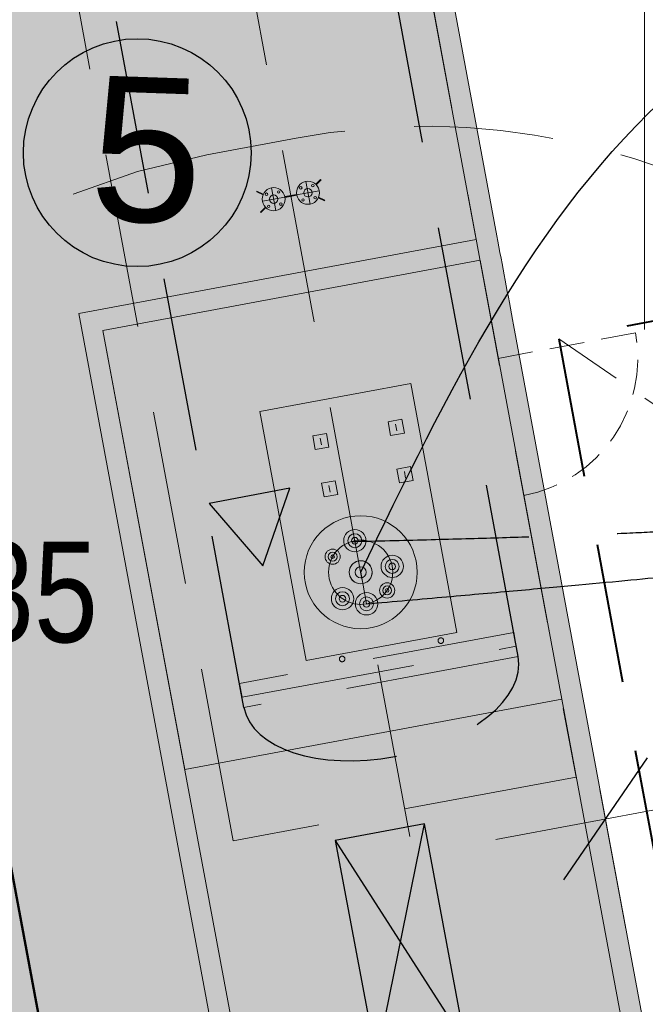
# Model space of a CAD drawing. Header units: metres. Extents: x 779 to 7046, y -512 to 9570.
# Tile 222 of 256: x 2187.61 to 2192.1, y 184.44 to 191.5. Entities that reach past the tile are written whole.
import ezdxf
from ezdxf import colors
from ezdxf.entities.mleader import LeaderData, LeaderLine
from ezdxf.math import Vec2, Vec3

# ---------------------------------------------------------------- set-up
doc = ezdxf.new("R2010")
doc.units = ezdxf.units.M
for name, pattern in [('0', [0]), ('A-1_05$0$DASHED', [19.049999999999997, 12.7, -6.349999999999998]), ('CIĄGłA', [0]), ('DASH', [0.75, 0.5, -0.25]), ('DASHED', [0.75, 0.5, -0.25]), ('DASHEDX2', [38.099999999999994, 25.4, -12.7]), ('DGN Style 4', [0.3202, 0.16, -0.08, 0.0002, -0.08]), ('HIDDEN', [0.375, 0.25, -0.125]), ('KRESKOWA', [0.75, 0.5, -0.25])]:
    doc.linetypes.add(name, pattern=pattern)
for name, color, linetype, lineweight in [('_a_obiekty', 250, 'Continuous', 30), ('A_AD_AXIS_1STRANK', 7, 'DGN Style 4', 0), ('A_XT_FURNITURE', 7, 'Continuous', 0), ('AGP1_BUDYNKI', 7, 'Continuous', 30), ('AGP1_HATCH', 7, 'Continuous', 5), ('AGP1_KRAWEZNIKI', 250, 'Continuous', 20), ('AGP1_KRAWEZNIKI GRUBOŚCI', 7, 'Continuous', 9), ('AGP1_OPISY', 7, 'Continuous', 13), ('AGP1_WYMIARY', 7, 'Continuous', 15), ('Instalacje elektryczne', 1, 'Continuous', 20), ('Sekcje', 7, 'Continuous', 0), ('ZNAKI DROGOWE', 250, 'Continuous', 15), ('zz-drogi', 7, 'Continuous', 40), ('zz-skarpy', 92, 'Continuous', 50)]:
    doc.layers.add(name, color=color, linetype=linetype, lineweight=lineweight)
for name, color, linetype in [('IE_kanalizacja iskrobezpieczne', 3, 'Continuous'), ('TECHNOLOGIA PALIW', 7, 'Continuous'), ('WYMIARY', 9, 'Continuous'), ('zz-odwodnienie', 5, 'Continuous')]:
    doc.layers.add(name, color=color, linetype=linetype)
doc.styles.add('ARIAL', font='arial.ttf')
doc.styles.get("Standard").update_dxf_attribs({"font": 'arial.ttf'})
doc.linetypes.add('OGRODZENIE1', pattern='A,6.35,-2.54,[133,ltypeshp.shx,S=2.54,R=0,X=-2.54,Y=0],-2.54,25.4', length=36.83)
doc.dimstyles.new('PZT M', dxfattribs={"dimtxt": 0.6, "dimasz": 0.75, "dimexe": 0.8, "dimexo": 0.1, "dimgap": 0.3, "dimtad": 1, "dimdsep": 46, "dimtxsty": 'ARIAL', "dimblk": 'OBLIQUE', "dimcen": 0.9, "dimdle": 0.8, "dimclrd": 7, "dimclre": 256, "dimclrt": 7, "dimadec": 0, "dimazin": 0, "dimtfac": 1, "dimtmove": 2, "dimatfit": 3, "dimldrblk": 'ARCHTICK', "dimfxl": 1, "dimfxlon": 1, "dimtolj": 1, "dimtzin": 0, "dimlwd": 20, "dimlwe": 20, "dimarcsym": 0})

# ---------------------------------------------------------------- blocks, each defined once
blk = doc.blocks.new('PZT MDCP podkład')
at = {"layer": 'Sekcje', "color": 252, "linetype": 'Continuous', "lineweight": 13, "true_color": 0x939598}
blk.add_line((2126.136406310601, 67.77646074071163), (2126.136406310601, 62.77646074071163), dxfattribs=at)
blk = doc.blocks.new('TP')
at = {"color": 2, "linetype": 'A-1_05$0$DASHED', "lineweight": 30, "ltscale": 0.1}
blk.add_open_spline([(1725.447143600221, 291.9266222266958), (1725.397438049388, 293.9727426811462), (1725.242814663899, 295.7184900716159), (1725.047394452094, 296.561153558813)], degree=2, knots=[0, 0, 0, 2.646366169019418, 6.639673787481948, 6.639673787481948, 6.639673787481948], dxfattribs=at)
at = {"color": 2, "lineweight": 30}
blk.add_open_spline([(1725.893641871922, 292.0346635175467), (1725.719073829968, 293.9954066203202), (1725.525402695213, 295.6531454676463), (1725.14783540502, 296.5729052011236)], degree=2, knots=[0, 0, 0, 2.400110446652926, 6.994891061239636, 6.994891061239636, 6.994891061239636], dxfattribs=at)
blk = doc.blocks.new('regał na butle z gazem')
at = {"layer": 'AGP1_BUDYNKI', "color": 251, "linetype": 'DASHED', "lineweight": 15, "ltscale": 2, "true_color": 0x636466}
for points in [[(-1.599999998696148, -8.650000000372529), (3.725290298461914e-09, -8.649999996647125, 0.4142135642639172), (8.000000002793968, -0.6499999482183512), (7.999999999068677, 5.029153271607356e-08, 0.4142135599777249), (1.396983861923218e-08, 8.000000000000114), (-1.59999998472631, 8.000000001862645, 0.4142135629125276), (-9.599999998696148, 3.725290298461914e-09), (-9.599999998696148, -0.6499999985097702, 0.4142135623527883)], [(-1.599999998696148, -5.649999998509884), (3.725290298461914e-09, -5.649999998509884, 0.4142135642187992), (5.000000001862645, -0.6499999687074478), (4.999999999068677, 3.539037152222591e-08, 0.4142135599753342), (8.381903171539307e-09, 5), (-1.599999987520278, 5.000000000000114, 0.4142135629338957), (-6.599999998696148, 1.862645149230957e-09), (-6.599999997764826, -0.6499999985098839, 0.4142135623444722)]]:
    blk.add_lwpolyline(points, format="xyb", close=True, dxfattribs=at)
at = {"layer": 'AGP1_BUDYNKI', "color": 251, "true_color": 0x636466}
blk.add_lwpolyline([(-1.599999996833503, -0.6499999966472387), (4.656612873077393e-09, -0.6499999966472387), (0, 0), (-1.599999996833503, 1.862758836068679e-09)], close=True, dxfattribs=at)
blk.add_lwpolyline([(-1.599999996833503, 1.862758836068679e-09), (4.656612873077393e-09, -0.6499999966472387), (0, 0), (-1.599999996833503, -0.6499999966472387)], dxfattribs=at)
blk = doc.blocks.new('ZMIANY STUDZIENKA ZLEWOWA - INSTALACJE ELEKTRYCZNE')
at = {"layer": 'IE_kanalizacja iskrobezpieczne', "color": 3}
blk.add_spline([(2823.649963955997, 187.2248570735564), (2825.898857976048, 190.6877052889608), (2840.873978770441, 196.872616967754), (2841.010162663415, 197.7655294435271)], degree=3, dxfattribs=at)
blk = doc.blocks.new('d_rzędna')
at = {"layer": 'zz-odwodnienie'}
blk.add_hatch(color=0, dxfattribs=at).paths.add_polyline_path([(0, 0), (0.3686594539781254, 0.6385369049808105), (-0.3686594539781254, 0.6385369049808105)])
at = {"layer": 'zz-odwodnienie', "color": 0}
for p, q in [((-0.3686594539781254, 0.6385369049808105), (0, 0)), ((0.3686594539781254, 0.6385369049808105), (-0.3686594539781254, 0.6385369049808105)), ((-0.3686594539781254, 0.6385369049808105), (0, 0)), ((0.3686594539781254, 0.6385369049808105), (-0.3686594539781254, 0.6385369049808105)), ((0, 0), (0.3686594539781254, 0.6385369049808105)), ((0, 0), (0.3686594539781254, 0.6385369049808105))]:
    blk.add_line(p, q, dxfattribs=at)
blk = doc.blocks.new('RZEDNE MODNLICA 20241108')
at = {"layer": 'zz-odwodnienie', "xscale": 0.7999999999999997, "yscale": 0.7999999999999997, "zscale": 0.7999999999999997, "rotation": 10.75255817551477}
blk.add_blockref('d_rzędna', (2189.357579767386, 187.585737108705), dxfattribs=at)
at = {"layer": 'zz-odwodnienie', "insert": (2185.654222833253, 187.7622077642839), "char_height": 0.7199999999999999, "width": 4.627268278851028, "attachment_point": 1, "rotation": 359.89007928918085}
blk.add_mtext('{\\fArial Narrow|b0|i0|c238|p34;305,35}', dxfattribs=at)
blk = doc.blocks.new('lpg dystrybutor')
at = {"color": 2, "linetype": 'DASHED', "lineweight": 5, "ltscale": 3, "true_color": 0xf1eb1f}
for points in [[(1884.637835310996, 1542.59038778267), (1885.509884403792, 1542.171792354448, 0.4142135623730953), (1925.537663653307, 1556.235109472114), (1925.797308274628, 1556.77602043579, 0.414213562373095), (1911.733991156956, 1596.803799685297), (1910.86194206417, 1597.22239511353, 0.4142135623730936), (1870.834162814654, 1583.159077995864), (1870.574518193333, 1582.618167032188, 0.4142135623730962)], [(1894.158138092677, 1562.423789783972), (1895.030187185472, 1562.005194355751, 0.4142135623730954), (1905.704261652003, 1565.755412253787), (1905.963906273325, 1566.296323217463, 0.4142135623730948), (1902.213688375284, 1576.970397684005), (1901.341639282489, 1577.388993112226, 0.4142135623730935), (1890.66756481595, 1573.638775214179), (1890.407920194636, 1573.097864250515, 0.4142135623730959)]]:
    blk.add_lwpolyline(points, format="xyb", close=True, dxfattribs=at)
blk = doc.blocks.new('WIATA LPG DWA STANOWISKA')
at = {"layer": 'AGP1_BUDYNKI', "linetype": 'DASH', "lineweight": 40, "ltscale": 2}
blk.add_lwpolyline([(2083.736923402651, 98.6164988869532), (2089.632519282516, 99.71466017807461), (2088.534357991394, 105.6102560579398), (2082.63876211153, 104.5120947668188), (2083.736923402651, 98.6164988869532)], dxfattribs=at)
at = {"layer": 'AGP1_BUDYNKI', "linetype": 'DASH', "lineweight": 13}
blk.add_lwpolyline([(2082.63876211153, 104.5120947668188), (2089.632519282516, 99.71466017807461)], dxfattribs=at)
at = {"layer": 'AGP1_KRAWEZNIKI', "xscale": -0.9999999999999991, "rotation": 254.8767121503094}
blk.add_blockref('lpg dystrybutor', (75.32422596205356, -1319.473761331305), dxfattribs=at)
blk = doc.blocks.new('*U43')
at = {"layer": 'A_XT_FURNITURE'}
for p, q in [((-0.07396671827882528, 0.2350140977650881), (-0.07806247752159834, 0.2321462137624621)), ((-0.04938365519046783, 0.191188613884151), (-0.07806247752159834, 0.2321462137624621)), ((-0.04528789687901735, 0.1940564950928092), (-0.07396671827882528, 0.2350140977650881)), ((0.04528285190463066, 0.1940564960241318), (0.07396167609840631, 0.2350140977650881)), ((0.04937861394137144, 0.191188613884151), (0.0780574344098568, 0.2321462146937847)), ((0.07396167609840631, 0.2350140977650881), (0.0780574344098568, 0.2321462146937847)), ((-2.522021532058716e-06, 0.04253147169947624), (-2.5210902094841e-06, 0.2075149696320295)), ((0.08248922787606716, 0.1250232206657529), (-0.08249427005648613, 0.1250232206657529)), ((-0.003002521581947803, -0.04248502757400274), (-0.003002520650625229, 0.04253147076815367)), ((-2.522021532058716e-06, -0.04248502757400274), (-2.5210902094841e-06, 0.04258604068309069)), ((0.002997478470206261, -0.04248502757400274), (0.002997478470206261, 0.04253147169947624)), ((-2.522952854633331e-06, -0.04248502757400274), (-2.5210902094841e-06, -0.207468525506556)), ((0.08248922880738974, -0.1249767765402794), (-0.08249427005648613, -0.1249767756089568)), ((-0.04938365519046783, -0.1911421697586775), (-0.07806247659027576, -0.2320997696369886)), ((-0.04528789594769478, -0.1940100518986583), (-0.07396671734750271, -0.2349676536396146)), ((0.04528285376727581, -0.1940100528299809), (0.07396167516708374, -0.2349676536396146)), ((0.04937861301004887, -0.1911421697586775), (0.0780574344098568, -0.2320997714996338)), ((0.04937861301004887, -0.1911421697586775), (0.0780574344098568, -0.2320997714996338)), ((-0.07396671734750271, -0.2349676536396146), (-0.07806247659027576, -0.2320997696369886)), ((0.07396167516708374, -0.2349676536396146), (0.0780574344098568, -0.2320997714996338))]:
    blk.add_line(p, q, dxfattribs=at)
at = {"layer": 'A_XT_FURNITURE', "extrusion": (0, 0, -1)}
for centre, radius in [((2.5210902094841e-06, 0.1250232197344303), 0.08249174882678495), ((0.04419227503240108, 0.1692129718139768), 0.008999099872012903), ((2.5210902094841e-06, 0.1250232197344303), 0.02999999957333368), ((-0.04418723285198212, 0.1692129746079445), 0.008999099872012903), ((0.04419227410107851, 0.08083346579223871), 0.008999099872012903), ((-0.04418723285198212, 0.08083346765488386), 0.008999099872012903), ((2.5210902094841e-06, -0.1249767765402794), 0.08249174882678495), ((0.04419227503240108, -0.08078702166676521), 0.008999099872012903), ((2.5210902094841e-06, -0.1249767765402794), 0.02999999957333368), ((-0.04418723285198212, -0.08078702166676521), 0.008999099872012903), ((0.04419227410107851, -0.169166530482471), 0.008999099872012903), ((-0.04418723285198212, -0.1691665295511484), 0.008999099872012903)]:
    blk.add_circle(centre, radius, dxfattribs=at)
blk = doc.blocks.new('*U45')
at = {"layer": 'A_XT_FURNITURE'}
blk.add_line((-0.02497266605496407, -6.815418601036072e-06), (0.02502733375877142, -6.814487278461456e-06), dxfattribs=at)
at = {"layer": 'A_XT_FURNITURE', "extrusion": (0, 0, -1), "flags": 128}
blk.add_lwpolyline([(0.04997266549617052, -0.05000681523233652), (-0.05002733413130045, -0.05000681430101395), (-0.05002733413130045, 0.04999318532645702), (0.0499726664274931, 0.04999318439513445), (0.04997266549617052, -0.05000681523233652)], dxfattribs=at)
blk = doc.blocks.new('*U46')
at = {"layer": 'A_XT_FURNITURE'}
blk.add_line((-0.02497266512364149, -6.815418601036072e-06), (0.02502733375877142, -6.814487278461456e-06), dxfattribs=at)
at = {"layer": 'A_XT_FURNITURE', "extrusion": (0, 0, -1), "flags": 128}
blk.add_lwpolyline([(0.04997266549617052, -0.05000681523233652), (-0.05002733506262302, -0.05000681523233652), (-0.05002733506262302, 0.04999318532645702), (0.0499726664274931, 0.04999318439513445), (0.04997266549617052, -0.05000681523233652)], dxfattribs=at)
blk = doc.blocks.new('*U47')
at = {"layer": 'A_XT_FURNITURE'}
blk.add_line((-0.02497266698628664, -6.814487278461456e-06), (0.02502733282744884, -6.814487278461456e-06), dxfattribs=at)
at = {"layer": 'A_XT_FURNITURE', "extrusion": (0, 0, -1), "flags": 128}
blk.add_lwpolyline([(0.0499726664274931, -0.05000681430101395), (-0.05002733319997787, -0.05000681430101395), (-0.05002733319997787, 0.0499931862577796), (0.0499726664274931, 0.0499931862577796), (0.0499726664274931, -0.05000681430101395)], dxfattribs=at)
blk = doc.blocks.new('*U48')
at = {"layer": 'A_XT_FURNITURE'}
blk.add_line((-0.02497266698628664, -6.814487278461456e-06), (0.02502733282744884, -6.813555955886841e-06), dxfattribs=at)
at = {"layer": 'A_XT_FURNITURE', "extrusion": (0, 0, -1), "flags": 128}
blk.add_lwpolyline([(0.0499726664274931, -0.05000681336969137), (-0.05002733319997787, -0.05000681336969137), (-0.05002733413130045, 0.0499931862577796), (0.0499726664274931, 0.04999318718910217), (0.0499726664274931, -0.05000681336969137)], dxfattribs=at)
blk = doc.blocks.new('*U44')
at = {"layer": 'A_XT_FURNITURE'}
blk.add_line((-0.357503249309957, -0.04996125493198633), (-0.5875032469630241, -0.04996125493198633), dxfattribs=at)
at = {"layer": 'A_XT_FURNITURE', "extrusion": (0, 0, -1), "flags": 128}
blk.add_lwpolyline([(0.9075032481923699, 0.5500387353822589), (-0.9074967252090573, 0.5500387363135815), (-0.9074967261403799, -0.5499612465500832), (0.9075032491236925, -0.5499612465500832), (0.9075032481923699, 0.5500387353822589)], close=True, dxfattribs=at)
at = {"layer": 'A_XT_FURNITURE', "extrusion": (0, 0, -1)}
for centre, radius in [((0.357503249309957, -0.04996125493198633), 0.4049999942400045), ((0.3575032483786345, 0.1800387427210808), 0.07999999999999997), ((0.3575032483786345, 0.1800387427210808), 0.07999999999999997), ((0.3575032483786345, 0.1800387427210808), 0.05), ((0.3575032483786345, 0.1800387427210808), 0.05), ((0.357503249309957, -0.04996125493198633), 0.2299999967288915), ((0.520137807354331, 0.1126733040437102), 0.05437754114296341), ((0.520137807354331, 0.1126733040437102), 0.03177953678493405), ((0.357503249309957, 0.1800387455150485), 0.02379437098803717), ((0.520137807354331, 0.1126733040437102), 0.01322541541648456), ((0.587503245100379, -0.04996125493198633), 0.07999999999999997), ((0.587503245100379, -0.04996125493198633), 0.05), ((0.357503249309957, -0.04996125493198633), 0.08249174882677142), ((0.1275032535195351, -0.04996125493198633), 0.07999999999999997), ((0.1275032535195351, -0.04996125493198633), 0.05), ((0.5875032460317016, -0.04996125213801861), 0.02379437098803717), ((0.357503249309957, -0.04996125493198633), 0.03999999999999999), ((0.1275032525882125, -0.04996125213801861), 0.02379437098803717), ((0.5201378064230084, -0.2125958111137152), 0.07999999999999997), ((0.5201378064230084, -0.2125958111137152), 0.05), ((0.520137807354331, -0.2125958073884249), 0.02379437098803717), ((0.2111128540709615, -0.2273586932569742), 0.05437754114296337), ((0.2111128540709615, -0.2273586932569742), 0.03177953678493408), ((0.2111128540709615, -0.2273586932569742), 0.01322541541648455)]:
    blk.add_circle(centre, radius, dxfattribs=at)
at = {"layer": 'A_XT_FURNITURE'}
blk.add_arc((-0.357503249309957, -0.04996125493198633), 0.08249174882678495, 201.4397894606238, 158.5602107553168, dxfattribs=at)
for name, p in [('*U45', (0.2712104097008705, 0.3900455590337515)), ('*U46', (0.6162104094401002, 0.3900455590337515)), ('*U47', (0.2712104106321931, -0.1599544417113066)), ('*U48', (0.6162104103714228, -0.1599544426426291))]:
    blk.add_blockref(name, p, dxfattribs=at)
blk = doc.blocks.new('Zbiornik LPG 20m3')
at = {"color": 18, "linetype": 'HIDDEN', "lineweight": 5, "ltscale": 5, "true_color": 0x000000}
blk.add_lwpolyline([(2679.31534382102, 550.5969825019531), (2677.472846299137, 548.9072479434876), (2672.065695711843, 554.8032400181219), (2673.908193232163, 556.4929745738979), (2679.315343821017, 550.5969825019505)], dxfattribs=at)
at = {"layer": '_a_obiekty', "color": 251, "linetype": 'DASH', "lineweight": 5, "ltscale": 4, "true_color": 0x636466}
for points in [[(2679.878137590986, 561.4496130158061), (2684.768898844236, 556.1166822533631, -0.4142135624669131), (2684.280043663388, 544.8135401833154), (2682.80604400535, 543.4617543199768, -0.4142135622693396), (2671.502901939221, 543.9506095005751), (2666.612140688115, 549.2835402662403, -0.4142135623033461), (2667.100995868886, 560.586682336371), (2668.574995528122, 561.938468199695, -0.414213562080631), (2679.878137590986, 561.4496130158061)], [(2677.6671381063, 559.4219342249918), (2682.557899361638, 554.0890034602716, -0.4142135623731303), (2682.252364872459, 547.0245396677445), (2680.778365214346, 545.6727538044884, -0.4142135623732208), (2673.71390142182, 545.9782882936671), (2668.823140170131, 551.311219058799, -0.4142135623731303), (2669.12867465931, 558.375682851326), (2670.602674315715, 559.7274687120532, -0.4142135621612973), (2677.6671381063, 559.4219342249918)]]:
    blk.add_lwpolyline(points, format="xyb", dxfattribs=at)
at = {"layer": 'A_AD_AXIS_1STRANK', "linetype": 'HIDDEN', "lineweight": 15, "ltscale": 5}
blk.add_line((2672.615243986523, 556.0534200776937), (2678.765869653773, 549.346721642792), dxfattribs=at)
at = {"layer": 'A_XT_FURNITURE', "linetype": 'HIDDEN', "lineweight": 25, "ltscale": 5}
for p, q in [((2678.505751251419, 551.1098869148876), (2674.349287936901, 555.6421214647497)), ((2677.031751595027, 549.7581010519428), (2672.875288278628, 554.2903356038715))]:
    blk.add_line(p, q, dxfattribs=at)
at = {"layer": 'A_XT_FURNITURE', "linetype": 'HIDDEN', "lineweight": 15, "ltscale": 5}
blk.add_line((2678.505751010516, 551.1098871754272), (2677.031825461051, 549.758020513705), dxfattribs=at)
at = {"layer": 'A_XT_FURNITURE', "linetype": 'HIDDEN', "lineweight": 15, "ltscale": 5, "flags": 128}
blk.add_lwpolyline([(2676.981176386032, 549.8132467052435), (2678.455176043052, 551.1650325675), (2678.38758675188, 551.2387325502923), (2676.913587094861, 549.8869466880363), (2676.981176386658, 549.8132467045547)], dxfattribs=at)
at = {"layer": 'A_XT_FURNITURE', "linetype": 'HIDDEN', "lineweight": 15, "ltscale": 5}
for centre in [(2677.975170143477, 550.9125213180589), (2677.444530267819, 550.4258784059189)]:
    blk.add_circle(centre, 0.01999999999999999, dxfattribs=at)
at = {"layer": 'A_XT_FURNITURE', "linetype": 'HIDDEN', "lineweight": 25, "ltscale": 5}
blk.add_ellipse((2677.768751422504, 550.4339939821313), major_axis=(0.7369998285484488, 0.6758929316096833), ratio=0.5432098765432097, start_param=3.141592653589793, end_param=6.283185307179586, dxfattribs=at)
at = {"layer": 'A_XT_FURNITURE', "linetype": 'KRESKOWA', "lineweight": 15, "extrusion": (0, 0, -1), "rotation": 47.47647017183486}
for name, p in [('*U43', (-2675.374180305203, 553.04501082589)), ('*U44', (-2677.023260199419, 551.3208038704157))]:
    blk.add_blockref(name, p, dxfattribs=at)
blk = doc.blocks.new('SKARPA MODLNICA')
at = {"layer": 'zz-skarpy'}
blk.add_lwpolyline([(1746.658008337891, 211.5655412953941), (1751.378875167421, 186.2195703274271), (1755.771158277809, 182.6427065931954), (1758.618683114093, 170.1462670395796), (1763.177486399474, 162.591269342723), (1758.057384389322, 169.9371190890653), (1754.753546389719, 182.0730237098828), (1749.907621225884, 185.926733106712), (1745.183369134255, 211.2908792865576)], dxfattribs=at)
blk = doc.blocks.new('_Oblique')
at = {"color": 0, "linetype": 'ByBlock', "lineweight": 25}
blk.add_line((-0.5, -0.5), (0.5, 0.5), dxfattribs=at)
blk = doc.blocks.new('*D229')
at = {"layer": 'AGP1_WYMIARY', "color": 7, "linetype": 'CIĄGłA', "lineweight": 20, "transparency": 16777216}
for p, q in [((2194.232663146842, 186.439768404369), (2194.418386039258, 185.4426899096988)), ((2195.05836487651, 186.3756567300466), (2191.027691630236, 185.62487502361)), ((2191.774935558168, 185.9819746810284), (2191.960658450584, 184.9848961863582))]:
    blk.add_line(p, q, dxfattribs=at)
at = {"layer": 'Defpoints', "color": 0, "linetype": 'CIĄGłA', "transparency": 16777216}
for p in [(2194.214351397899, 186.538077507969), (2191.756623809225, 186.0802837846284), (2191.814164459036, 185.771369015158)]:
    blk.add_point(p, dxfattribs=at)
at = {"layer": 'AGP1_WYMIARY', "color": 7, "linetype": 'CIĄGłA', "lineweight": 20, "transparency": 16777216, "xscale": 0.75, "yscale": 0.75, "zscale": 0.75}
for p, rotation in [((2194.27189204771, 186.2291627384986), 10.5513976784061), ((2191.814164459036, 185.771369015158), 190.5513976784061)]:
    blk.add_blockref('_Oblique', p, dxfattribs=dict(at, rotation=rotation))
at = {"layer": 'AGP1_WYMIARY', "color": 7, "linetype": 'CIĄGłA', "lineweight": 20, "transparency": 16777216, "insert": (2192.931996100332, 186.5963570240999), "char_height": 0.6, "attachment_point": 5, "rotation": 10.551397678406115, "style": 'ARIAL'}
blk.add_mtext('\\A1;2.5', dxfattribs=at)
blk = doc.blocks.new('_ArchTick')
at = {"layer": 'WYMIARY', "color": 0, "linetype": 'Continuous', "const_width": 0.15}
blk.add_lwpolyline([(-0.5, -0.5), (0.5, 0.5)], dxfattribs=at)
blk = doc.blocks.new('ZNAKI DROGOWE')
at = {"layer": 'ZNAKI DROGOWE'}
ml = blk.add_multileader_mtext('Standard', dxfattribs=at)
ml.set_content('ZNAK DROGOWY B2', color=256, style='ARIAL')
ml.set_leader_properties()
ml.build(insert=Vec2(0, 0))
ml.multileader.update_dxf_attribs({"arrow_head_size": 1})
ctx = ml.context
ctx.base_point, ctx.char_height, ctx.arrow_head_size, ctx.landing_gap_size, ctx.plane_origin = Vec3(2023.658558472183, 197.0330494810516), 0.75, 1, 0.08, Vec3(2115.040989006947, 186.3468004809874)
ctx.text_align_type = 1
notes = []
notes.append((ctx, [(1, (1, 1, 0), (2034.346672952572, 197.0330494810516), (-1, 0), 0.3002836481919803, [(1, [(2068.818332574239, 186.2819858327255), (2070.529416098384, 206.0183191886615)], 0, [])])]))
ctx.mtext.insert, ctx.mtext.width, ctx.mtext.defined_height, ctx.mtext.alignment, ctx.mtext.flow_direction = Vec3(2028.852473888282, 197.4144444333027), 22.31043766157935, 9.297092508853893, 2, 5
for ctx, leaders in notes:
    for number, flags, end, landing, length, lines in leaders:
        leader = LeaderData()
        leader.index, (leader.has_last_leader_line, leader.has_dogleg_vector, leader.attachment_direction) = number, flags
        leader.last_leader_point, leader.dogleg_vector, leader.dogleg_length = Vec3(end), Vec3(landing), length
        for number, points, colour, breaks in lines:
            line = LeaderLine()
            line.index, line.vertices, line.color, line.breaks = number, Vec3.list(points), colors.encode_raw_color(colour), breaks
            leader.lines.append(line)
        ctx.leaders.append(leader)

msp = doc.modelspace()

# ---------------------------------------------------------------- hatches: boundary and pattern name
at = {"layer": 'AGP1_HATCH', "lineweight": 15, "transparency": 33554625}
h = msp.add_hatch(dxfattribs=at)
h.set_pattern_fill('GRASS', color=64, scale=0.02, angle=24.61092855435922)
h.set_pattern_definition([(114.6109285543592, (462.9080842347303, 0), (-0.4761730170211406, 0.1769837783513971), [0.09525, -0.6231704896]), (69.61092855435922, (462.9080842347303, 0), (-0.4761730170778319, 0.1769837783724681), [0.09525, -0.41275]), (159.6109285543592, (462.9080842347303, 0), (-0.1769837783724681, -0.4761730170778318), [0.09525, -0.41275])])
edge = h.paths.add_edge_path()
edge.add_line((2201.154967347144, 263.5881994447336), (2187.755434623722, 258.884151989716))
edge.add_line((2187.755434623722, 258.884151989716), (2189.333398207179, 250.4126837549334))
edge.add_line((2189.333398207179, 250.4126837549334), (2200.14854181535, 252.4272321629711))
edge.add_line((2200.14854181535, 252.4272321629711), (2200.648631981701, 252.5203866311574))
edge.add_arc((2201.590242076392, 247.4571988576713), 5.150000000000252, 21.517769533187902, 100.53504568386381, ccw=False)
edge.add_line((2206.381306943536, 249.3461661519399), (2206.675941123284, 248.5988734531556))
edge.add_line((2206.675941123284, 248.5988734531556), (2210.150932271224, 239.7851115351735))
edge.add_line((2210.150932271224, 239.7851115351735), (2213.734346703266, 230.6963512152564))
edge.add_line((2213.734346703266, 230.6963512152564), (2217.789719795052, 220.4105428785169))
edge.add_line((2217.789719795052, 220.4105428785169), (2215.443125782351, 228.6790923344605))
edge.add_line((2215.443125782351, 228.6790923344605), (2207.464967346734, 248.9181994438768))
edge.add_line((2207.464967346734, 248.9181994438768), (2201.154967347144, 263.5881994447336))
h.paths.add_polyline_path([(2193.681012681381, 159.1678582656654), (2194.272039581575, 155.8602477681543), (2190.669106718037, 155.2164506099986), (2190.078079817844, 158.5240611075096)], flags=16)
h.paths.add_polyline_path([(2174.949427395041, 242.4438355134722), (2174.180330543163, 246.5728172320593), (2176.736366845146, 247.0489248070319), (2177.505463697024, 242.919943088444)], flags=16)
h.paths.add_polyline_path([(2213.207149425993, 155.2620582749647), (2212.585672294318, 156.8013328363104), (2213.47585517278, 157.1607412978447), (2214.097332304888, 155.6214667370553)], flags=16)
h.paths.add_polyline_path([(2224.990255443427, 196.349035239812), (2224.672071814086, 197.9782556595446), (2225.614271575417, 198.1622654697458), (2225.932455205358, 196.5330450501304)], flags=16)
edge = h.paths.add_edge_path()
edge.add_line((2222.135619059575, 154.633552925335), (2223.664309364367, 154.4557982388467))
edge.add_line((2223.664309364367, 154.4557982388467), (2227.521241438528, 153.3586678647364))
edge.add_line((2227.521241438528, 153.3586678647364), (2233.30759322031, 151.1911730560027))
edge.add_line((2233.30759322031, 151.1911730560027), (2237.862081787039, 147.7903544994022))
edge.add_line((2237.862081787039, 147.7903544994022), (2239.04057596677, 146.9882380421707))
edge.add_line((2239.04057596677, 146.9882380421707), (2233.604967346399, 169.6381994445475))
edge.add_line((2233.604967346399, 169.6381994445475), (2228.174967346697, 191.7481994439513))
edge.add_line((2228.174967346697, 191.7481994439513), (2222.494967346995, 209.5181994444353))
edge.add_line((2222.494967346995, 209.5181994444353), (2217.354967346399, 223.8281994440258))
edge.add_line((2217.354967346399, 223.8281994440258), (2215.443125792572, 228.6790923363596))
edge.add_line((2215.443125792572, 228.6790923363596), (2217.789719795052, 220.4105428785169))
edge.add_line((2217.789719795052, 220.4105428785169), (2221.381354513, 210.369004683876))
edge.add_line((2221.381354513, 210.369004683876), (2223.235207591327, 204.2921208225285))
edge.add_line((2223.235207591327, 204.2921208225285), (2230.775706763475, 165.6803719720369))
edge.add_line((2230.775706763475, 165.6803719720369), (2220.625390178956, 163.6980345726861))
edge.add_line((2220.625390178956, 163.6980345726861), (2220.928413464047, 162.146822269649))
edge.add_line((2220.928413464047, 162.146822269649), (2218.29831396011, 161.6329163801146))
edge.add_line((2218.29831396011, 161.6329163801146), (2217.995305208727, 163.1832919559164))
edge.add_line((2217.995305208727, 163.1832919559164), (2213.823860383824, 162.3684974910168))
edge.add_arc((2214.562165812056, 158.5899521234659), 3.849999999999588, 101.0559598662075, 197.8898825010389)
edge.add_line((2210.898318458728, 157.4072761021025), (2211.273490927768, 156.2450181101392))
edge.add_arc((2213.414312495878, 156.8509102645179), 2.224909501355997, 195.8024955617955, 221.512504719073)
edge.add_arc((2213.798153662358, 156.7771723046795), 2.482842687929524, 214.3488660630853, 282.1038679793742)
edge.add_line((2214.318767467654, 154.349525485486), (2219.144967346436, 156.2981994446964))
edge.add_line((2219.144967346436, 156.2981994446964), (2222.135619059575, 154.633552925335))
edge = h.paths.add_edge_path()
edge.add_line((2182.306540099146, 222.6057828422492), (2181.362772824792, 222.4299894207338))
edge.add_line((2181.362772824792, 222.4299894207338), (2181.058796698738, 224.0619203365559))
edge.add_line((2181.058796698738, 224.0619203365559), (2182.002563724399, 224.2377137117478))
edge.add_line((2182.002563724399, 224.2377137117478), (2178.488554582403, 243.1030613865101))
edge.add_line((2178.488554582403, 243.1030613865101), (2177.505463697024, 242.919943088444))
edge.add_line((2177.505463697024, 242.919943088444), (2176.736366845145, 247.0489248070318))
edge.add_line((2176.736366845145, 247.0489248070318), (2177.719457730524, 247.2320431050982))
edge.add_line((2177.719457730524, 247.2320431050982), (2177.536339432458, 248.2151339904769))
edge.add_line((2177.536339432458, 248.2151339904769), (2178.51943001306, 248.3982521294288))
edge.add_line((2178.51943001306, 248.3982521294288), (2189.329496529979, 250.4119569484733))
edge.add_line((2189.329496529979, 250.4119569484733), (2187.755434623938, 258.8841519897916))
edge.add_line((2187.755434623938, 258.8841519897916), (2168.624967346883, 252.1681994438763))
edge.add_line((2168.624967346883, 252.1681994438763), (2167.594967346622, 251.8081994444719))
edge.add_line((2167.594967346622, 251.8081994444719), (2162.624967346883, 250.0581994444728))
edge.add_line((2162.624967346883, 250.0581994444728), (2166.544967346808, 229.7681994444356))
edge.add_line((2166.544967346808, 229.7681994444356), (2169.934967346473, 212.2881994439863))
edge.add_line((2169.934967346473, 212.2881994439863), (2178.194967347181, 169.7181994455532))
edge.add_line((2178.194967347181, 169.7181994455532), (2182.564967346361, 169.8081994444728))
edge.add_line((2182.564967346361, 169.8081994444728), (2182.574967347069, 166.6181994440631))
edge.add_line((2182.574967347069, 166.6181994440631), (2179.044967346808, 166.5381994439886))
edge.add_line((2179.044967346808, 166.5381994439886), (2179.734967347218, 164.3981994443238))
edge.add_line((2179.734967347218, 164.3981994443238), (2185.554967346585, 147.4081994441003))
edge.add_line((2185.554967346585, 147.4081994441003), (2190.114967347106, 144.6981994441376))
edge.add_line((2190.114967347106, 144.6981994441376), (2195.594967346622, 146.7981994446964))
edge.add_line((2195.594967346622, 146.7981994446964), (2198.506741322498, 147.966344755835))
edge.add_arc((2192.412753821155, 155.9421381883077), 10.03742818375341, 307.3820107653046, 339.7887873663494)
edge.add_arc((2172.677213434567, 161.1161540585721), 30.40870538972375, 343.4897296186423, 347.8328201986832)
edge.add_arc((2184.653610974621, 158.2953769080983), 18.10831725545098, 348.5707290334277, 353.3645147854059)
edge.add_arc((2197.523160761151, 156.5186428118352), 5.127197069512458, 356.4695832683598, 372.851897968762)
edge.add_line((2202.521912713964, 157.6590939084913), (2201.349508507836, 163.3815698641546))
edge.add_line((2201.349508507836, 163.3815698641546), (2197.97990331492, 176.7630209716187))
edge.add_arc((2195.216179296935, 176.0670830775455), 2.849999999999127, 14.13389555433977, 55.55139767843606)
edge.add_line((2196.828329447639, 178.4172898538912), (2193.551159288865, 180.6653007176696))
edge.add_arc((2195.333009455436, 183.262897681), 3.150000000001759, 190.5513976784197, 235.5513976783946, ccw=False)
edge.add_line((2192.236272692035, 182.6860775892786), (2191.950100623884, 184.2217527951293))
edge.add_line((2191.950100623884, 184.2217527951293), (2189.099138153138, 183.6909764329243))
edge.add_line((2189.099138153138, 183.6909764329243), (2188.039197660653, 189.3933005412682))
edge.add_line((2188.039197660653, 189.3933005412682), (2190.888134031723, 189.9237062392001))
edge.add_line((2190.888134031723, 189.9237062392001), (2190.533968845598, 191.8259424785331))
edge.add_arc((2193.630752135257, 192.402512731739), 3.149999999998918, 154.4569703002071, 190.5467752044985, ccw=False)
edge.add_line((2190.788627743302, 193.7607575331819), (2192.598692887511, 197.5483150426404))
edge.add_arc((2191.651318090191, 198.001063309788), 1.050000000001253, 334.4569703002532, 381.5320244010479)
edge.add_line((2192.628041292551, 198.3864355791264), (2185.882029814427, 197.1298694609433))
edge.add_line((2185.882029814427, 197.1298694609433), (2183.725063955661, 208.7105972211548))
edge.add_line((2183.725063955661, 208.7105972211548), (2184.855544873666, 208.9211681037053))
edge.add_line((2184.855544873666, 208.9211681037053), (2182.306540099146, 222.6057828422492))
at = {"layer": 'AGP1_HATCH', "true_color": 0x636466, "transparency": 33554477}
h = msp.add_hatch(color=251, dxfattribs=at)
h.dxf.hatch_style = 1
edge = h.paths.add_edge_path()
edge.add_arc((2213.798152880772, 156.7771765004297), 2.632842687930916, 240.8317110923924, 270.29065324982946, ccw=False)
edge.add_arc((2214.307711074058, 157.3358883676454), 3.373472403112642, 200.4116660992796, 237.8982900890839, ccw=False)
edge.add_arc((2368.544108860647, 207.9627219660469), 165.7037624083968, 197.7806309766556, 198.2175828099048, ccw=False)
edge.add_arc((2214.562165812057, 158.589952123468), 4.000000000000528, 101.05595986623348, 197.8898825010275, ccw=False)
edge.add_line((2213.795095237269, 162.5157135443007), (2230.603798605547, 165.8000348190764))
edge.add_line((2230.603798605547, 165.8000348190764), (2223.087990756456, 204.2633598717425))
edge.add_line((2223.087990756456, 204.2633598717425), (2221.237886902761, 210.3252222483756))
edge.add_line((2221.237886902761, 210.3252222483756), (2217.650174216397, 220.3555244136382))
edge.add_line((2217.650174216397, 220.3555244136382), (2210.523554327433, 238.4310613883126))
edge.add_line((2210.523554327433, 238.4310613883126), (2206.575240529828, 248.4453308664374))
edge.add_line((2206.575240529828, 248.4453308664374), (2206.241761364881, 249.2911476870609))
edge.add_arc((2201.589566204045, 247.4559778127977), 5.001076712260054, 21.52794352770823, 100.541275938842)
edge.add_line((2200.674650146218, 252.3726532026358), (2200.541612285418, 252.3478725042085))
edge.add_line((2200.541612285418, 252.3478725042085), (2178.546908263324, 248.2509626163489))
edge.add_line((2178.546908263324, 248.2509626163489), (2187.812637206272, 198.5066798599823))
edge.add_line((2187.812637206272, 198.5066798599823), (2191.515679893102, 199.1964382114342))
edge.add_arc((2191.647930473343, 198.0007901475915), 1.202939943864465, -25.461717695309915, 96.31182631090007, ccw=False)
edge.add_line((2192.734032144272, 197.4836367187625), (2190.923967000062, 193.6960792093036))
edge.add_arc((2193.630752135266, 192.4025127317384), 3.000000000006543, 154.4569703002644, 190.5467752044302)
edge.add_line((2190.681434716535, 191.8533982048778), (2191.154737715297, 189.3115907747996))
edge.add_line((2191.154737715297, 189.3115907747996), (2192.383736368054, 182.7135451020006))
edge.add_arc((2195.333009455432, 183.2628976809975), 2.999999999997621, 190.5513998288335, 235.5513976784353)
edge.add_line((2193.636009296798, 180.7889958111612), (2196.913179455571, 178.5409849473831))
edge.add_arc((2195.216179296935, 176.0670830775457), 2.999999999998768, 14.133895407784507, 55.551397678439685, ccw=False)
edge.add_line((2198.125362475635, 176.7996492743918), (2201.494967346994, 163.4181994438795))
edge.add_line((2201.494967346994, 163.4181994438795), (2202.639559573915, 157.8321980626))
edge.add_arc((2197.425358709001, 156.5281104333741), 5.374805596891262, -3.732713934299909, 14.041801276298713, ccw=False)
edge.add_arc((2184.658865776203, 158.2945575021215), 18.25300297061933, 344.7003824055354, 353.34182273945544, ccw=False)
edge.add_line((2202.264967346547, 153.478199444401), (2201.97496734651, 152.4281994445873))
edge.add_arc((2192.412753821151, 155.9421381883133), 10.18742818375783, 310.17540825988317, 339.8225423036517, ccw=False)
edge.add_line((2198.984967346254, 148.1581994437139), (2198.506741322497, 147.9663447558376))
edge.add_arc((2192.412753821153, 155.9421381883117), 10.03742818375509, 307.3820107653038, 339.7887873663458)
edge.add_arc((2172.677213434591, 161.1161540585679), 30.40870538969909, 343.4897296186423, 347.8328201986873)
edge.add_arc((2184.653610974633, 158.2953769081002), 18.1083172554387, 348.5707290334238, 353.3645147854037)
edge.add_arc((2197.523160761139, 156.518642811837), 5.127197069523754, 356.4695832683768, 372.8518979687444)
edge.add_line((2202.521912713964, 157.6590939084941), (2201.349508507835, 163.3815698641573))
edge.add_line((2201.349508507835, 163.3815698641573), (2197.97990331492, 176.7630209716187))
edge.add_arc((2195.216179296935, 176.0670830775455), 2.849999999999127, 14.13389555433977, 55.55139767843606)
edge.add_line((2196.828329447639, 178.4172898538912), (2193.551159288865, 180.6653007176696))
edge.add_arc((2195.333009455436, 183.262897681), 3.150000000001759, 190.5513976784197, 235.5513976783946, ccw=False)
edge.add_line((2192.236272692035, 182.6860775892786), (2191.949620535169, 184.221663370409))
edge.add_line((2191.949620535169, 184.221663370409), (2189.099618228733, 183.691065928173))
edge.add_line((2189.099618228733, 183.691065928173), (2188.038139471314, 189.3931035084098))
edge.add_line((2188.038139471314, 189.3931035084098), (2190.888141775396, 189.9237009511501))
edge.add_line((2190.888141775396, 189.9237009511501), (2190.533968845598, 191.8259424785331))
edge.add_arc((2193.630752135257, 192.4025127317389), 3.149999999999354, 154.4569703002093, 190.5467752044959, ccw=False)
edge.add_line((2190.788627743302, 193.7607575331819), (2192.598692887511, 197.5483150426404))
edge.add_arc((2191.651318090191, 198.001063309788), 1.050000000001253, 334.4569703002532, 381.5320244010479)
edge.add_line((2192.628041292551, 198.3864355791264), (2185.88205571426, 197.12987434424))
edge.add_line((2185.88205571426, 197.12987434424), (2183.72506395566, 208.7105972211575))
edge.add_line((2183.72506395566, 208.7105972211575), (2184.855544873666, 208.921168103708))
edge.add_line((2184.855544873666, 208.921168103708), (2177.536339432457, 248.2151339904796))
edge.add_line((2177.536339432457, 248.2151339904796), (2178.519430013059, 248.3982521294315))
edge.add_line((2178.519430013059, 248.3982521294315), (2200.529099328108, 252.4981222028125))
edge.add_line((2200.529099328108, 252.4981222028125), (2200.64897745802, 252.5206981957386))
edge.add_arc((2201.58981695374, 247.4568256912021), 5.150532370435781, 21.519896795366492, 100.52522516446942, ccw=False)
edge.add_line((2206.381306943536, 249.3461661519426), (2206.710303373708, 248.5117190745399))
edge.add_line((2206.710303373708, 248.5117190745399), (2210.670374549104, 238.4676288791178))
edge.add_line((2210.670374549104, 238.4676288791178), (2217.789719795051, 220.4105428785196))
edge.add_line((2217.789719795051, 220.4105428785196), (2221.381354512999, 210.3690046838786))
edge.add_line((2221.381354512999, 210.3690046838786), (2223.235207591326, 204.2921208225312))
edge.add_line((2223.235207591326, 204.2921208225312), (2230.775706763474, 165.6803719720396))
edge.add_line((2230.775706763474, 165.6803719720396), (2220.625390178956, 163.6980345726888))
edge.add_line((2220.625390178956, 163.6980345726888), (2220.928342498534, 162.1468040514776))
edge.add_line((2220.928342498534, 162.1468040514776), (2218.298242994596, 161.6328981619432))
edge.add_line((2218.298242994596, 161.6328981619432), (2217.995301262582, 163.1848552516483))
edge.add_line((2217.995301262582, 163.1848552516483), (2213.823860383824, 162.3684974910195))
edge.add_arc((2214.537081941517, 158.6047436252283), 3.830734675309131, 100.7301708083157, 198.2156715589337)
edge.add_line((2210.898318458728, 157.4072761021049), (2211.273490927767, 156.2450181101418))
edge.add_arc((2213.800116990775, 157.0617602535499), 2.655354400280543, 197.9136372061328, 219.4013630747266)
edge.add_arc((2213.798153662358, 156.7771723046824), 2.482842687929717, 214.3488660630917, 282.148639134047)
edge.add_line((2214.320664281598, 154.349933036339), (2213.811508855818, 154.1443676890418))

# ---------------------------------------------------------------- linework, layer by layer
at = {"color": 18, "linetype": 'DASHED', "lineweight": 18, "ltscale": 0.5, "true_color": 0x000000}
msp.add_lwpolyline([(2191.046697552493, 189.0724560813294), (2192.029806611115, 189.2554767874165)], dxfattribs=at)
at = {"color": 5, "linetype": 'DASHEDX2', "lineweight": 13, "ltscale": 0.1}
msp.add_circle((2180.533391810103, 219.6950929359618), 70, dxfattribs=at)
at = {"color": 18, "linetype": 'DASHED', "lineweight": 18, "ltscale": 0.5, "true_color": 0x000000}
msp.add_arc((2191.046697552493, 189.0724560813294), 1.000000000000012, 280.5513976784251, 10.54575707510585, dxfattribs=at)
at = {"layer": '_a_obiekty', "color": 18, "linetype": 'OGRODZENIE1', "lineweight": 15, "ltscale": 0.03, "true_color": 0x000000}
msp.add_lwpolyline([(2191.501282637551, 186.6302923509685), (2188.797752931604, 186.1268770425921), (2188.212079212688, 189.2728245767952), (2190.9156089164, 189.7762398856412)], close=True, dxfattribs=at)
at = {"layer": 'AGP1_KRAWEZNIKI', "color": 18, "linetype": 'CIĄGłA', "true_color": 0x000000}
for points in [[(2200.43540445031, 252.3280893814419), (2178.546908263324, 248.2509626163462), (2182.410688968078, 227.5077427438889), (2185.753195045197, 228.1303440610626, -0.4142135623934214), (2186.452920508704, 227.6503604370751), (2186.452920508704, 227.6503604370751, -0.4142135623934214), (2185.972936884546, 226.9506349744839), (2182.630430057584, 226.32803352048), (2187.812634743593, 198.5066794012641), (2191.431576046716, 199.1807723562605, -0.6133679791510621), (2192.734032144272, 197.4836367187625), (2190.923967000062, 193.6960792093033, 0.1587861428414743), (2190.681434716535, 191.8533982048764), (2191.035599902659, 189.9511619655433, -0.003655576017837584), (2191.154737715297, 189.3115907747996), (2192.383736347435, 182.7135452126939, 0.1989123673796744), (2193.636009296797, 180.7889958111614), (2196.913179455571, 178.5409849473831, -0.1827113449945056), (2198.125362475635, 176.7996492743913), (2200.997067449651, 165.3954705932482)], [(2178.399341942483, 248.2234767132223), (2182.290634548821, 227.3328004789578), (2185.780662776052, 227.9828804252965, -0.4142135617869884), (2186.305456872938, 227.6228927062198, -0.4142135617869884), (2185.945469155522, 227.0980986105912), (2182.45544223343, 226.4480189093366), (2187.692641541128, 198.3317485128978), (2191.45904380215, 199.0333087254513, -0.6133679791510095), (2192.598692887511, 197.5483150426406), (2190.788627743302, 193.7607575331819, 0.1587861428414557), (2190.533968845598, 191.8259424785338), (2190.888134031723, 189.9237062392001), (2188.039148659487, 189.3932914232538), (2189.099113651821, 183.6909718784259), (2191.95012512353, 184.2217573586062), (2192.236272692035, 182.6860775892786, 0.1989123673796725), (2193.551159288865, 180.6653007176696), (2196.828329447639, 178.4172898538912, -0.1827113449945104), (2197.979903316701, 176.763020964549), (2200.828012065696, 165.453082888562)]]:
    msp.add_lwpolyline(points, format="xyb", dxfattribs=at)
at = {"layer": 'AGP1_KRAWEZNIKI GRUBOŚCI', "linetype": 'CIĄGłA'}
msp.add_lwpolyline([(2191.922559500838, 184.3692027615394), (2189.219018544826, 183.8658479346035), (2188.212067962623, 189.2728850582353), (2190.915540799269, 189.7766054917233)], close=True, dxfattribs=at)
at = {"layer": 'AGP1_OPISY', "linetype": 'Continuous', "lineweight": 30}
msp.add_circle((2188.458100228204, 190.5462664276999), 0.8166577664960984, dxfattribs=at)

# ---------------------------------------------------------------- block references
at = {"color": 18, "linetype": 'CIĄGłA', "lineweight": 5, "true_color": 0x000000}
for name, p in [('PZT MDCP podkład', (65.95856103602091, 126.5017387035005)), ('ZNAKI DROGOWE', (130.860605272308, -6.070346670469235))]:
    msp.add_blockref(name, p, dxfattribs=at)
at = {"linetype": 'CIĄGłA'}
for name, p in [('SKARPA MODLNICA', (436.4839560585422, -2.454956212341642)), ('WIATA LPG DWA STANOWISKA', (108.8407620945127, 84.70011872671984))]:
    msp.add_blockref(name, p, dxfattribs=at)
at = {"color": 18, "linetype": '0', "lineweight": 5, "true_color": 0x000000, "rotation": 328.0046700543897}
msp.add_blockref('Zbiornik LPG 20m3', (-372.4337848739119, 1138.750791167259), dxfattribs=at)
at = {"layer": 'AGP1_KRAWEZNIKI', "rotation": 100.6117641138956}
msp.add_blockref('regał na butle z gazem', (2189.877983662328, 185.6160324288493), dxfattribs=at)
at = {"layer": 'Instalacje elektryczne', "color": 18, "linetype": 'CIĄGłA', "lineweight": 5, "true_color": 0x000000}
msp.add_blockref('ZMIANY STUDZIENKA ZLEWOWA - INSTALACJE ELEKTRYCZNE', (-633.5900419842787, 0.3145410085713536), dxfattribs=at)
at = {"layer": 'TECHNOLOGIA PALIW', "color": 18, "linetype": 'CIĄGłA', "lineweight": 5, "true_color": 0x000000, "rotation": 269.8900792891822}
msp.add_blockref('TP', (1901.378904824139, 1913.76399693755), dxfattribs=at)
at = {"layer": 'zz-drogi'}
msp.add_blockref('RZEDNE MODNLICA 20241108', (0, 0), dxfattribs=at)

# ---------------------------------------------------------------- texts
at = {"layer": 'AGP1_OPISY', "linetype": 'Continuous', "lineweight": 30, "insert": (2188.140327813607, 191.1008414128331), "char_height": 1.0368, "width": 0.8416427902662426, "attachment_point": 1, "rotation": 358.06064354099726, "style": 'ARIAL'}
msp.add_mtext('5', dxfattribs=at)

# ---------------------------------------------------------------- dimensions: what is measured, and where the dimension line sits
at = {"layer": 'AGP1_WYMIARY', "linetype": 'CIĄGłA', "lineweight": 20}
dim = msp.add_aligned_dim(p1=(2194.214351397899, 186.538077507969), p2=(2191.756623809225, 186.0802837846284), distance=0.3142280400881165, dimstyle='PZT M', override={"dimscale": 1, "dimasz": 0.75, "dimclre": 7, "dimlwd": 20, "dimlwe": 20}, dxfattribs=at)
dim.commit()
dim.dimension.update_dxf_attribs({"geometry": '*D229', "text_midpoint": (2192.931996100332, 186.5963570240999)})

doc.saveas('drawing.dxf')
